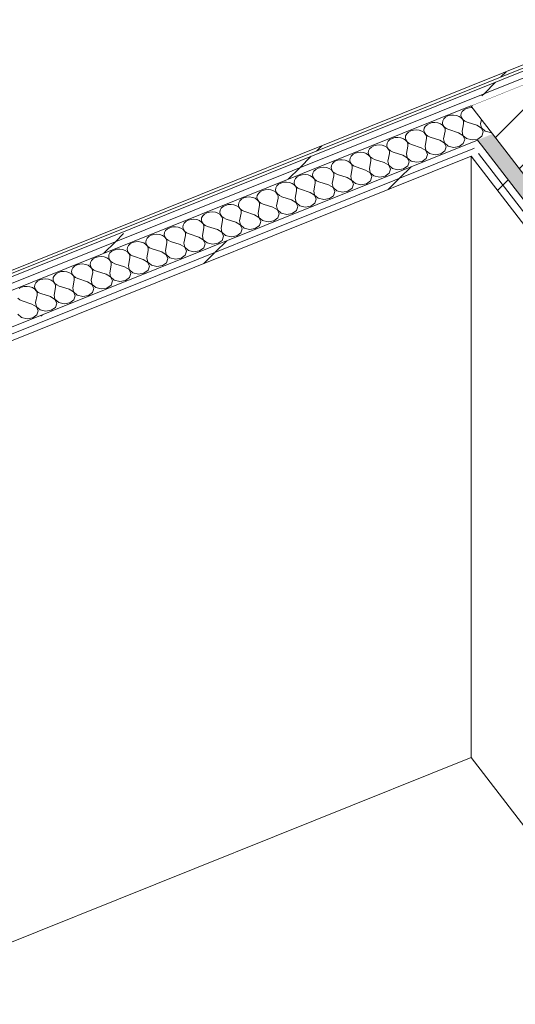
# Model space of a CAD drawing. Header units: millimetres. Extents: x -2220 to 52371, y -4077 to 6953.
# Tile 231 of 256: x 35227 to 36053, y 1152 to 2794. Entities that reach past the tile are written whole.
import ezdxf

# ---------------------------------------------------------------- set-up
doc = ezdxf.new("R2010")
doc.units = ezdxf.units.MM
doc.header["$MEASUREMENT"] = 0
doc.linetypes.add('Wipeout_Contour', pattern=[1000, 0, -1000])
doc.layers.add('10_ESTR_Pilars', color=7, linetype='Continuous')
doc.layers.add('Nuevo_08_E_Envans secs', color=7, linetype='Continuous')
for name, color, linetype, lineweight in [('10_ESTR_Pilars_Pluma_Nº__28', 7, 'Continuous', 20), ('10_ESTR_Pilars_Pluma_Nº__42', 8, 'Continuous', 25), ('Nuevo_08_E_Envans secs_Pluma_Nº__1', 7, 'Continuous', 5), ('Nuevo_08_E_Envans secs_Pluma_Nº__47', 7, 'Continuous', 20)]:
    doc.layers.add(name, color=color, linetype=linetype, lineweight=lineweight)
for name, color, linetype, lineweight, true_color in [('Nuevo_08_E_Envans secs_Pluma_Nº__102', 7, 'Continuous', 5, 0xcccccc), ('Nuevo_08_E_Envans secs_Pluma_Nº__171', 171, 'Continuous', 13, 0xaaaaff), ('Nuevo_08_E_Envans secs_Pluma_Nº__177', 7, 'Continuous', 15, 0xf7e046)]:
    doc.layers.add(name, color=color, linetype=linetype, lineweight=lineweight, true_color=true_color)
pattern_1 = [(45, (42615.74, 4689.65), (-183.848, 183.848), [195, -65]), (45, (42615.74, 4873.5), (-183.848, 183.848), [195, -65])]

# ---------------------------------------------------------------- blocks, each defined once
blk = doc.blocks.new('Elem Sección_174_2', base_point=(42615.7, 4689.6))
at = {"color": 254, "linetype": 'Wipeout_Contour', "lineweight": 0, "ltscale": 145318.512101}
blk.add_wipeout([(36159.5, 2416.3), (36493.4, 2550.5), (36312.9, 2785), (35979, 2650.8)], dxfattribs=at).dxf.layer = '10_ESTR_Pilars'
at = {"layer": '10_ESTR_Pilars_Pluma_Nº__42', "linetype": 'Continuous', "lineweight": 25}
h = blk.add_hatch(dxfattribs=at)
h.set_pattern_fill('00_GCT_trama_45º_e1_400__06', color=8, style=0, pattern_type=2)
h.set_pattern_definition([(45, (42615.74, 4689.647), (-45.96194, 45.96194), [])])
h.paths.add_polyline_path([(36159.5, 2416.3), (36493.4, 2550.5), (36312.9, 2785), (35979, 2650.8)])
at = {"layer": '10_ESTR_Pilars_Pluma_Nº__28', "color": 7, "linetype": 'Continuous', "lineweight": 20}
for p, q in [((36312.9, 2785), (35979, 2650.8)), ((36493.4, 2550.5), (36159.5, 2416.3))]:
    blk.add_line(p, q, dxfattribs=at)
at = {"layer": '10_ESTR_Pilars_Pluma_Nº__28', "color": 7, "linetype": 'Continuous', "lineweight": 20, "flags": 128}
for points in [[(36312.9, 2785), (36349, 2738.1), (36486.7, 2559.2), (36493.4, 2550.5)], [(35979, 2650.8), (36015.1, 2603.9), (36152.8, 2425.1), (36159.5, 2416.3)]]:
    blk.add_lwpolyline(points, dxfattribs=at)
blk = doc.blocks.new('*X290', base_point=(42615.7, 4689.6))
at = {"layer": 'Nuevo_08_E_Envans secs_Pluma_Nº__102', "color": 254, "linetype": 'Continuous', "lineweight": 5, "true_color": 0xcccccc}
for p, q in [((35967.6, 2644.2), (35964.6, 2641.4)), ((35971.5, 2646.3), (35967.6, 2644.2)), ((35976, 2647.6), (35971.5, 2646.3)), ((35980.9, 2647.9), (35976, 2647.6)), ((35981.2, 2647.9), (35980.9, 2647.9)), ((35933.7, 2629), (35932, 2625.7)), ((35936.7, 2631.8), (35933.7, 2629)), ((35940.6, 2633.9), (35936.7, 2631.8)), ((35945.1, 2635.2), (35940.6, 2633.9)), ((35950, 2635.5), (35945.1, 2635.2)), ((35954.8, 2634.9), (35950, 2635.5)), ((35959.2, 2633.3), (35954.8, 2634.9)), ((35962.8, 2630.9), (35959.2, 2633.3)), ((35962.9, 2638.1), (35962.4, 2634.6)), ((35962.4, 2634.6), (35963.3, 2631.1)), ((35965.3, 2627.9), (35962.8, 2630.9)), ((35964.6, 2641.4), (35962.9, 2638.1)), ((35963.3, 2631.1), (35965.5, 2628)), ((35966.7, 2624.5), (35965.3, 2627.9)), ((35965.5, 2628), (35968.7, 2625.4)), ((35995.2, 2620.8), (35996.6, 2628)), ((35901, 2613.3), (35900.6, 2609.8)), ((35902.8, 2616.6), (35901, 2613.3)), ((35905.8, 2619.4), (35902.8, 2616.6)), ((35909.7, 2621.5), (35905.8, 2619.4)), ((35914.2, 2622.8), (35909.7, 2621.5)), ((35919.1, 2623.1), (35914.2, 2622.8)), ((35923.9, 2622.4), (35919.1, 2623.1)), ((35928.2, 2620.9), (35923.9, 2622.4)), ((35931.8, 2618.5), (35928.2, 2620.9)), ((35932, 2625.7), (35931.5, 2622.2)), ((35931.5, 2622.2), (35932.4, 2618.7)), ((35934.4, 2615.5), (35931.8, 2618.5)), ((35932.4, 2618.7), (35934.5, 2615.6)), ((35935.8, 2612.1), (35934.4, 2615.5)), ((35934.5, 2615.6), (35937.8, 2612.9)), ((35935.8, 2608.6), (35935.8, 2612.1)), ((35937.8, 2612.9), (35942, 2611.1)), ((35958.1, 2605.9), (35942, 2611.1)), ((35964.3, 2608.4), (35966.7, 2621)), ((35966.7, 2621), (35966.7, 2624.5)), ((35968.7, 2625.4), (35972.9, 2623.5)), ((35989, 2618.3), (35972.9, 2623.5)), ((35996.4, 2613.8), (35989, 2618.3)), ((35995.2, 2620.8), (35996.6, 2613.9)), ((35999.5, 2607.2), (35996.4, 2613.8)), ((35996.6, 2613.9), (36002.7, 2608.5)), ((35843.9, 2594.5), (35841, 2591.7)), ((35847.8, 2596.6), (35843.9, 2594.5)), ((35852.4, 2597.9), (35847.8, 2596.6)), ((35857.2, 2598.2), (35852.4, 2597.9)), ((35862, 2597.6), (35857.2, 2598.2)), ((35866.4, 2596), (35862, 2597.6)), ((35870, 2593.7), (35866.4, 2596)), ((35870.1, 2600.8), (35869.7, 2597.3)), ((35869.7, 2597.3), (35870.5, 2593.9)), ((35871.9, 2604.1), (35870.1, 2600.8)), ((35874.8, 2606.9), (35871.9, 2604.1)), ((35878.7, 2609.1), (35874.8, 2606.9)), ((35883.3, 2610.3), (35878.7, 2609.1)), ((35888.2, 2610.7), (35883.3, 2610.3)), ((35892.9, 2610), (35888.2, 2610.7)), ((35897.3, 2608.4), (35892.9, 2610)), ((35900.9, 2606.1), (35897.3, 2608.4)), ((35900.6, 2609.8), (35901.5, 2606.3)), ((35903.5, 2603.1), (35900.9, 2606.1)), ((35901.5, 2606.3), (35903.6, 2603.1)), ((35902.5, 2583.5), (35904.9, 2596.2)), ((35904.8, 2599.7), (35903.5, 2603.1)), ((35903.6, 2603.1), (35906.9, 2600.5)), ((35904.9, 2596.2), (35904.8, 2599.7)), ((35906.9, 2600.5), (35911, 2598.7)), ((35927.2, 2593.4), (35911, 2598.7)), ((35933.4, 2595.9), (35935.8, 2608.6)), ((35933.4, 2595.9), (35934.7, 2589)), ((35965.5, 2601.4), (35958.1, 2605.9)), ((35964.3, 2608.4), (35965.6, 2601.4)), ((35968.6, 2594.8), (35965.5, 2601.4)), ((35965.6, 2601.4), (35971.8, 2596.1)), ((35966.3, 2588), (35968.6, 2594.8)), ((35971.8, 2596.1), (35981, 2593.9)), ((35981, 2593.9), (35990.4, 2595.5)), ((35990.4, 2595.5), (35997.3, 2600.4)), ((35997.3, 2600.4), (35999.5, 2607.2)), ((36002.7, 2608.5), (36011.9, 2606.3)), ((36011.9, 2606.3), (36013.1, 2606.5)), ((35810.1, 2579.3), (35808.3, 2576)), ((35813, 2582.1), (35810.1, 2579.3)), ((35816.9, 2584.2), (35813, 2582.1)), ((35821.5, 2585.5), (35816.9, 2584.2)), ((35826.3, 2585.8), (35821.5, 2585.5)), ((35831.1, 2585.2), (35826.3, 2585.8)), ((35835.5, 2583.6), (35831.1, 2585.2)), ((35839.1, 2581.2), (35835.5, 2583.6)), ((35839.2, 2588.4), (35838.7, 2584.9)), ((35838.7, 2584.9), (35839.6, 2581.4)), ((35841.7, 2578.2), (35839.1, 2581.2)), ((35841, 2591.7), (35839.2, 2588.4)), ((35839.6, 2581.4), (35841.8, 2578.3)), ((35843, 2574.9), (35841.7, 2578.2)), ((35841.8, 2578.3), (35845.1, 2575.7)), ((35872.6, 2590.7), (35870, 2593.7)), ((35870.5, 2593.9), (35872.7, 2590.7)), ((35871.5, 2571.1), (35873.9, 2583.7)), ((35873.9, 2587.3), (35872.6, 2590.7)), ((35872.7, 2590.7), (35876, 2588.1)), ((35873.9, 2583.7), (35873.9, 2587.3)), ((35876, 2588.1), (35880.1, 2586.2)), ((35896.3, 2581), (35880.1, 2586.2)), ((35903.7, 2576.5), (35896.3, 2581)), ((35902.5, 2583.5), (35903.8, 2576.6)), ((35934.6, 2589), (35927.2, 2593.4)), ((35937.7, 2582.3), (35934.6, 2589)), ((35934.7, 2589), (35940.9, 2583.7)), ((35935.4, 2575.5), (35937.7, 2582.3)), ((35940.9, 2583.7), (35950.1, 2581.4)), ((35950.1, 2581.4), (35959.5, 2583)), ((35959.5, 2583), (35966.3, 2588)), ((35777.4, 2563.6), (35776.9, 2560.1)), ((35779.1, 2566.9), (35777.4, 2563.6)), ((35782.1, 2569.7), (35779.1, 2566.9)), ((35786, 2571.8), (35782.1, 2569.7)), ((35790.5, 2573.1), (35786, 2571.8)), ((35795.4, 2573.4), (35790.5, 2573.1)), ((35800.2, 2572.8), (35795.4, 2573.4)), ((35804.6, 2571.2), (35800.2, 2572.8)), ((35808.2, 2568.8), (35804.6, 2571.2)), ((35808.3, 2576), (35807.8, 2572.5)), ((35807.8, 2572.5), (35808.7, 2569)), ((35810.8, 2565.8), (35808.2, 2568.8)), ((35808.7, 2569), (35810.9, 2565.9)), ((35812.1, 2562.4), (35810.8, 2565.8)), ((35810.9, 2565.9), (35814.2, 2563.3)), ((35812.1, 2558.9), (35812.1, 2562.4)), ((35814.2, 2563.3), (35818.3, 2561.4)), ((35840.6, 2558.7), (35843, 2571.3)), ((35843, 2571.3), (35843, 2574.9)), ((35845.1, 2575.7), (35849.2, 2573.8)), ((35865.4, 2568.6), (35849.2, 2573.8)), ((35872.8, 2564.1), (35865.4, 2568.6)), ((35871.5, 2571.1), (35872.9, 2564.2)), ((35875.8, 2557.5), (35872.8, 2564.1)), ((35872.9, 2564.2), (35879.1, 2558.8)), ((35897.7, 2558.2), (35904.5, 2563.1)), ((35906.7, 2569.9), (35903.7, 2576.5)), ((35903.8, 2576.6), (35910, 2571.2)), ((35904.5, 2563.1), (35906.7, 2569.9)), ((35910, 2571.2), (35919.2, 2569)), ((35919.2, 2569), (35928.6, 2570.6)), ((35928.6, 2570.6), (35935.4, 2575.5)), ((35724.2, 2547), (35720.3, 2544.8)), ((35728.7, 2548.2), (35724.2, 2547)), ((35733.6, 2548.6), (35728.7, 2548.2)), ((35738.4, 2547.9), (35733.6, 2548.6)), ((35742.7, 2546.3), (35738.4, 2547.9)), ((35746.3, 2544), (35742.7, 2546.3)), ((35746.5, 2551.2), (35746, 2547.7)), ((35746, 2547.7), (35746.9, 2544.2)), ((35748.2, 2554.4), (35746.5, 2551.2)), ((35751.2, 2557.3), (35748.2, 2554.4)), ((35755.1, 2559.4), (35751.2, 2557.3)), ((35759.6, 2560.7), (35755.1, 2559.4)), ((35764.5, 2561), (35759.6, 2560.7)), ((35769.3, 2560.3), (35764.5, 2561)), ((35773.7, 2558.8), (35769.3, 2560.3)), ((35777.3, 2556.4), (35773.7, 2558.8)), ((35776.9, 2560.1), (35777.8, 2556.6)), ((35779.8, 2553.4), (35777.3, 2556.4)), ((35777.8, 2556.6), (35780, 2553.4)), ((35778.8, 2533.8), (35781.2, 2546.5)), ((35781.2, 2550), (35779.8, 2553.4)), ((35780, 2553.4), (35783.2, 2550.8)), ((35781.2, 2546.5), (35781.2, 2550)), ((35783.2, 2550.8), (35787.4, 2549)), ((35803.5, 2543.8), (35787.4, 2549)), ((35809.7, 2546.2), (35812.1, 2558.9)), ((35809.7, 2546.2), (35811.1, 2539.3)), ((35834.4, 2556.2), (35818.3, 2561.4)), ((35841.9, 2551.7), (35834.4, 2556.2)), ((35840.6, 2558.7), (35842, 2551.8)), ((35844.9, 2545.1), (35841.9, 2551.7)), ((35842, 2551.8), (35848.2, 2546.4)), ((35848.2, 2546.4), (35857.3, 2544.2)), ((35857.3, 2544.2), (35866.7, 2545.8)), ((35866.7, 2545.8), (35873.6, 2550.7)), ((35873.6, 2550.7), (35875.8, 2557.5)), ((35879.1, 2558.8), (35888.2, 2556.6)), ((35888.2, 2556.6), (35897.7, 2558.2)), ((35686.4, 2529.6), (35684.6, 2526.3)), ((35689.3, 2532.4), (35686.4, 2529.6)), ((35693.2, 2534.5), (35689.3, 2532.4)), ((35697.8, 2535.8), (35693.2, 2534.5)), ((35702.7, 2536.1), (35697.8, 2535.8)), ((35707.4, 2535.5), (35702.7, 2536.1)), ((35711.8, 2533.9), (35707.4, 2535.5)), ((35715.4, 2531.5), (35711.8, 2533.9)), ((35715.5, 2538.7), (35715.1, 2535.2)), ((35715.1, 2535.2), (35716, 2531.8)), ((35718, 2528.6), (35715.4, 2531.5)), ((35717.3, 2542), (35715.5, 2538.7)), ((35716, 2531.8), (35718.1, 2528.6)), ((35720.3, 2544.8), (35717.3, 2542)), ((35748.9, 2541), (35746.3, 2544)), ((35746.9, 2544.2), (35749, 2541)), ((35747.9, 2521.4), (35750.3, 2534.1)), ((35750.3, 2537.6), (35748.9, 2541)), ((35749, 2541), (35752.3, 2538.4)), ((35750.3, 2534.1), (35750.3, 2537.6)), ((35752.3, 2538.4), (35756.5, 2536.5)), ((35772.6, 2531.3), (35756.5, 2536.5)), ((35780, 2526.9), (35772.6, 2531.3)), ((35778.8, 2533.8), (35780.1, 2526.9)), ((35810.9, 2539.3), (35803.5, 2543.8)), ((35814, 2532.7), (35810.9, 2539.3)), ((35811.1, 2539.3), (35817.2, 2534)), ((35811.8, 2525.9), (35814, 2532.7)), ((35817.2, 2534), (35826.4, 2531.8)), ((35826.4, 2531.8), (35835.8, 2533.4)), ((35835.8, 2533.4), (35842.7, 2538.3)), ((35842.7, 2538.3), (35844.9, 2545.1)), ((35653.7, 2513.9), (35653.2, 2510.4)), ((35655.5, 2517.2), (35653.7, 2513.9)), ((35658.4, 2520), (35655.5, 2517.2)), ((35662.3, 2522.1), (35658.4, 2520)), ((35666.9, 2523.4), (35662.3, 2522.1)), ((35671.7, 2523.7), (35666.9, 2523.4)), ((35676.5, 2523.1), (35671.7, 2523.7)), ((35680.9, 2521.5), (35676.5, 2523.1)), ((35684.5, 2519.1), (35680.9, 2521.5)), ((35684.6, 2526.3), (35684.2, 2522.8)), ((35684.2, 2522.8), (35685, 2519.3)), ((35687.1, 2516.1), (35684.5, 2519.1)), ((35685, 2519.3), (35687.2, 2516.2)), ((35688.4, 2512.7), (35687.1, 2516.1)), ((35687.2, 2516.2), (35690.5, 2513.6)), ((35688.4, 2509.2), (35688.4, 2512.7)), ((35690.5, 2513.6), (35694.6, 2511.7)), ((35717, 2509), (35719.4, 2521.6)), ((35719.3, 2525.2), (35718, 2528.6)), ((35718.1, 2528.6), (35721.4, 2526)), ((35719.4, 2521.6), (35719.3, 2525.2)), ((35721.4, 2526), (35725.5, 2524.1)), ((35741.7, 2518.9), (35725.5, 2524.1)), ((35749.1, 2514.4), (35741.7, 2518.9)), ((35747.9, 2521.4), (35749.2, 2514.5)), ((35752.2, 2507.8), (35749.1, 2514.4)), ((35749.2, 2514.5), (35755.4, 2509.1)), ((35774, 2508.5), (35780.8, 2513.4)), ((35783.1, 2520.2), (35780, 2526.9)), ((35780.1, 2526.9), (35786.3, 2521.5)), ((35780.8, 2513.4), (35783.1, 2520.2)), ((35786.3, 2521.5), (35795.5, 2519.3)), ((35795.5, 2519.3), (35804.9, 2520.9)), ((35804.9, 2520.9), (35811.8, 2525.9)), ((35600.5, 2497.3), (35596.6, 2495.1)), ((35605, 2498.5), (35600.5, 2497.3)), ((35609.9, 2498.9), (35605, 2498.5)), ((35614.7, 2498.2), (35609.9, 2498.9)), ((35619.1, 2496.7), (35614.7, 2498.2)), ((35622.7, 2494.3), (35619.1, 2496.7)), ((35622.8, 2501.5), (35622.3, 2498)), ((35622.3, 2498), (35623.2, 2494.5)), ((35624.6, 2504.8), (35622.8, 2501.5)), ((35627.5, 2507.6), (35624.6, 2504.8)), ((35631.4, 2509.7), (35627.5, 2507.6)), ((35636, 2511), (35631.4, 2509.7)), ((35640.8, 2511.3), (35636, 2511)), ((35645.6, 2510.6), (35640.8, 2511.3)), ((35650, 2509.1), (35645.6, 2510.6)), ((35653.6, 2506.7), (35650, 2509.1)), ((35653.2, 2510.4), (35654.1, 2506.9)), ((35656.2, 2503.7), (35653.6, 2506.7)), ((35654.1, 2506.9), (35656.3, 2503.8)), ((35655.1, 2484.1), (35657.5, 2496.8)), ((35657.5, 2500.3), (35656.2, 2503.7)), ((35656.3, 2503.8), (35659.6, 2501.1)), ((35657.5, 2496.8), (35657.5, 2500.3)), ((35659.6, 2501.1), (35663.7, 2499.3)), ((35679.9, 2494.1), (35663.7, 2499.3)), ((35686, 2496.6), (35688.4, 2509.2)), ((35686, 2496.6), (35687.4, 2489.6)), ((35710.8, 2506.5), (35694.6, 2511.7)), ((35718.2, 2502), (35710.8, 2506.5)), ((35717, 2509), (35718.3, 2502.1)), ((35721.2, 2495.4), (35718.2, 2502)), ((35718.3, 2502.1), (35724.5, 2496.7)), ((35724.5, 2496.7), (35733.7, 2494.5)), ((35733.7, 2494.5), (35743.1, 2496.1)), ((35743.1, 2496.1), (35749.9, 2501)), ((35749.9, 2501), (35752.2, 2507.8)), ((35755.4, 2509.1), (35764.6, 2506.9)), ((35764.6, 2506.9), (35774, 2508.5)), ((35562.7, 2479.9), (35561, 2476.6)), ((35565.7, 2482.7), (35562.7, 2479.9)), ((35569.6, 2484.8), (35565.7, 2482.7)), ((35574.1, 2486.1), (35569.6, 2484.8)), ((35579, 2486.4), (35574.1, 2486.1)), ((35583.8, 2485.8), (35579, 2486.4)), ((35588.2, 2484.2), (35583.8, 2485.8)), ((35591.8, 2481.9), (35588.2, 2484.2)), ((35591.9, 2489.1), (35591.4, 2485.5)), ((35591.4, 2485.5), (35592.3, 2482.1)), ((35594.3, 2478.9), (35591.8, 2481.9)), ((35593.6, 2492.3), (35591.9, 2489.1)), ((35592.3, 2482.1), (35594.5, 2478.9)), ((35596.6, 2495.1), (35593.6, 2492.3)), ((35625.3, 2491.3), (35622.7, 2494.3)), ((35623.2, 2494.5), (35625.4, 2491.3)), ((35624.2, 2471.7), (35626.6, 2484.4)), ((35626.6, 2487.9), (35625.3, 2491.3)), ((35625.4, 2491.3), (35628.7, 2488.7)), ((35626.6, 2484.4), (35626.6, 2487.9)), ((35628.7, 2488.7), (35632.8, 2486.9)), ((35648.9, 2481.7), (35632.8, 2486.9)), ((35656.4, 2477.2), (35648.9, 2481.7)), ((35655.1, 2484.1), (35656.5, 2477.2)), ((35687.3, 2489.6), (35679.9, 2494.1)), ((35690.3, 2483), (35687.3, 2489.6)), ((35687.4, 2489.6), (35693.6, 2484.3)), ((35688.1, 2476.2), (35690.3, 2483)), ((35693.6, 2484.3), (35702.7, 2482.1)), ((35702.7, 2482.1), (35712.2, 2483.7)), ((35712.2, 2483.7), (35719, 2488.6)), ((35719, 2488.6), (35721.2, 2495.4)), ((35530, 2464.2), (35529.6, 2460.7)), ((35531.8, 2467.5), (35530, 2464.2)), ((35534.8, 2470.3), (35531.8, 2467.5)), ((35538.7, 2472.4), (35534.8, 2470.3)), ((35543.2, 2473.7), (35538.7, 2472.4)), ((35548.1, 2474), (35543.2, 2473.7)), ((35552.9, 2473.4), (35548.1, 2474)), ((35557.2, 2471.8), (35552.9, 2473.4)), ((35560.8, 2469.4), (35557.2, 2471.8)), ((35561, 2476.6), (35560.5, 2473.1)), ((35560.5, 2473.1), (35561.4, 2469.7)), ((35563.4, 2466.4), (35560.8, 2469.4)), ((35561.4, 2469.7), (35563.5, 2466.5)), ((35564.8, 2463.1), (35563.4, 2466.4)), ((35563.5, 2466.5), (35566.8, 2463.9)), ((35564.8, 2459.5), (35564.8, 2463.1)), ((35566.8, 2463.9), (35571, 2462)), ((35593.3, 2459.3), (35595.7, 2472)), ((35595.7, 2475.5), (35594.3, 2478.9)), ((35594.5, 2478.9), (35597.7, 2476.3)), ((35595.7, 2472), (35595.7, 2475.5)), ((35597.7, 2476.3), (35601.9, 2474.4)), ((35618, 2469.2), (35601.9, 2474.4)), ((35625.4, 2464.8), (35618, 2469.2)), ((35624.2, 2471.7), (35625.6, 2464.8)), ((35628.5, 2458.1), (35625.4, 2464.8)), ((35625.6, 2464.8), (35631.7, 2459.4)), ((35650.3, 2458.8), (35657.2, 2463.8)), ((35659.4, 2470.6), (35656.4, 2477.2)), ((35656.5, 2477.2), (35662.7, 2471.9)), ((35657.2, 2463.8), (35659.4, 2470.6)), ((35662.7, 2471.9), (35671.8, 2469.6)), ((35671.8, 2469.6), (35681.2, 2471.2)), ((35681.2, 2471.2), (35688.1, 2476.2)), ((35476.8, 2447.6), (35472.9, 2445.5)), ((35481.4, 2448.9), (35476.8, 2447.6)), ((35486.2, 2449.2), (35481.4, 2448.9)), ((35491, 2448.5), (35486.2, 2449.2)), ((35495.4, 2447), (35491, 2448.5)), ((35499, 2444.6), (35495.4, 2447)), ((35499.1, 2451.8), (35498.7, 2448.3)), ((35498.7, 2448.3), (35499.5, 2444.8)), ((35500.9, 2455.1), (35499.1, 2451.8)), ((35503.8, 2457.9), (35500.9, 2455.1)), ((35507.7, 2460), (35503.8, 2457.9)), ((35512.3, 2461.3), (35507.7, 2460)), ((35517.1, 2461.6), (35512.3, 2461.3)), ((35521.9, 2461), (35517.1, 2461.6)), ((35526.3, 2459.4), (35521.9, 2461)), ((35529.9, 2457), (35526.3, 2459.4)), ((35529.6, 2460.7), (35530.5, 2457.2)), ((35532.5, 2454), (35529.9, 2457)), ((35530.5, 2457.2), (35532.6, 2454.1)), ((35531.5, 2434.5), (35533.9, 2447.1)), ((35533.8, 2450.6), (35532.5, 2454)), ((35532.6, 2454.1), (35535.9, 2451.5)), ((35533.9, 2447.1), (35533.8, 2450.6)), ((35535.9, 2451.5), (35540, 2449.6)), ((35556.2, 2444.4), (35540, 2449.6)), ((35562.4, 2446.9), (35564.8, 2459.5)), ((35562.4, 2446.9), (35563.7, 2440)), ((35587.1, 2456.8), (35571, 2462)), ((35594.5, 2452.3), (35587.1, 2456.8)), ((35593.3, 2459.3), (35594.6, 2452.4)), ((35597.6, 2445.7), (35594.5, 2452.3)), ((35594.6, 2452.4), (35600.8, 2447)), ((35600.8, 2447), (35610, 2444.8)), ((35619.4, 2446.4), (35626.3, 2451.3)), ((35626.3, 2451.3), (35628.5, 2458.1)), ((35631.7, 2459.4), (35640.9, 2457.2)), ((35640.9, 2457.2), (35650.3, 2458.8)), ((35439.1, 2430.2), (35437.3, 2426.9)), ((35442, 2433), (35439.1, 2430.2)), ((35445.9, 2435.2), (35442, 2433)), ((35450.5, 2436.4), (35445.9, 2435.2)), ((35455.3, 2436.8), (35450.5, 2436.4)), ((35460.1, 2436.1), (35455.3, 2436.8)), ((35464.5, 2434.5), (35460.1, 2436.1)), ((35468.1, 2432.2), (35464.5, 2434.5)), ((35468.2, 2439.4), (35467.7, 2435.9)), ((35467.7, 2435.9), (35468.6, 2432.4)), ((35470.7, 2429.2), (35468.1, 2432.2)), ((35470, 2442.7), (35468.2, 2439.4)), ((35468.6, 2432.4), (35470.8, 2429.2)), ((35472.9, 2445.5), (35470, 2442.7)), ((35501.6, 2441.6), (35499, 2444.6)), ((35499.5, 2444.8), (35501.7, 2441.7)), ((35500.5, 2422), (35502.9, 2434.7)), ((35502.9, 2438.2), (35501.6, 2441.6)), ((35501.7, 2441.7), (35505, 2439)), ((35502.9, 2434.7), (35502.9, 2438.2)), ((35505, 2439), (35509.1, 2437.2)), ((35525.3, 2432), (35509.1, 2437.2)), ((35532.7, 2427.5), (35525.3, 2432)), ((35531.5, 2434.5), (35532.8, 2427.5)), ((35563.6, 2439.9), (35556.2, 2444.4)), ((35566.7, 2433.3), (35563.6, 2439.9)), ((35563.7, 2440), (35569.9, 2434.6)), ((35564.4, 2426.5), (35566.7, 2433.3)), ((35569.9, 2434.6), (35579.1, 2432.4)), ((35579.1, 2432.4), (35588.5, 2434)), ((35588.5, 2434), (35595.3, 2438.9)), ((35595.3, 2438.9), (35597.6, 2445.7)), ((35610, 2444.8), (35619.4, 2446.4)), ((35406.4, 2414.5), (35405.9, 2411)), ((35408.1, 2417.8), (35406.4, 2414.5)), ((35411.1, 2420.6), (35408.1, 2417.8)), ((35415, 2422.7), (35411.1, 2420.6)), ((35419.5, 2424), (35415, 2422.7)), ((35424.4, 2424.3), (35419.5, 2424)), ((35429.2, 2423.7), (35424.4, 2424.3)), ((35433.6, 2422.1), (35429.2, 2423.7)), ((35437.2, 2419.8), (35433.6, 2422.1)), ((35437.3, 2426.9), (35436.8, 2423.4)), ((35436.8, 2423.4), (35437.7, 2420)), ((35439.8, 2416.8), (35437.2, 2419.8)), ((35437.7, 2420), (35439.9, 2416.8)), ((35441.1, 2413.4), (35439.8, 2416.8)), ((35439.9, 2416.8), (35443.2, 2414.2)), ((35443.2, 2414.2), (35447.3, 2412.3)), ((35469.6, 2409.6), (35472, 2422.3)), ((35472, 2425.8), (35470.7, 2429.2)), ((35470.8, 2429.2), (35474.1, 2426.6)), ((35472, 2422.3), (35472, 2425.8)), ((35474.1, 2426.6), (35478.2, 2424.8)), ((35494.4, 2419.5), (35478.2, 2424.8)), ((35501.8, 2415.1), (35494.4, 2419.5)), ((35500.5, 2422), (35501.9, 2415.1)), ((35504.8, 2408.4), (35501.8, 2415.1)), ((35501.9, 2415.1), (35508.1, 2409.8)), ((35526.7, 2409.1), (35533.5, 2414.1)), ((35535.7, 2420.9), (35532.7, 2427.5)), ((35532.8, 2427.5), (35539, 2422.2)), ((35533.5, 2414.1), (35535.7, 2420.9)), ((35539, 2422.2), (35548.2, 2420)), ((35548.2, 2420), (35557.6, 2421.6)), ((35557.6, 2421.6), (35564.4, 2426.5)), ((35353.2, 2397.9), (35349.3, 2395.8)), ((35357.7, 2399.2), (35353.2, 2397.9)), ((35362.6, 2399.5), (35357.7, 2399.2)), ((35367.4, 2398.9), (35362.6, 2399.5)), ((35371.7, 2397.3), (35367.4, 2398.9)), ((35375.5, 2402.1), (35375, 2398.6)), ((35375, 2398.6), (35375.9, 2395.1)), ((35377.2, 2405.4), (35375.5, 2402.1)), ((35380.2, 2408.2), (35377.2, 2405.4)), ((35384.1, 2410.3), (35380.2, 2408.2)), ((35388.6, 2411.6), (35384.1, 2410.3)), ((35393.5, 2411.9), (35388.6, 2411.6)), ((35398.3, 2411.3), (35393.5, 2411.9)), ((35402.6, 2409.7), (35398.3, 2411.3)), ((35406.3, 2407.3), (35402.6, 2409.7)), ((35405.9, 2411), (35406.8, 2407.5)), ((35408.8, 2404.3), (35406.3, 2407.3)), ((35406.8, 2407.5), (35409, 2404.4)), ((35407.8, 2384.8), (35410.2, 2397.4)), ((35410.2, 2401), (35408.8, 2404.3)), ((35409, 2404.4), (35412.2, 2401.8)), ((35410.2, 2397.4), (35410.2, 2401)), ((35412.2, 2401.8), (35416.4, 2399.9)), ((35432.5, 2394.7), (35416.4, 2399.9)), ((35438.7, 2397.2), (35441.1, 2409.8)), ((35441.1, 2409.8), (35441.1, 2413.4)), ((35463.4, 2407.1), (35447.3, 2412.3)), ((35470.9, 2402.6), (35463.4, 2407.1)), ((35469.6, 2409.6), (35471, 2402.7)), ((35473.9, 2396), (35470.9, 2402.6)), ((35471, 2402.7), (35477.2, 2397.3)), ((35495.7, 2396.7), (35502.6, 2401.6)), ((35502.6, 2401.6), (35504.8, 2408.4)), ((35508.1, 2409.8), (35517.2, 2407.5)), ((35517.2, 2407.5), (35526.7, 2409.1)), ((35318.3, 2383.4), (35315.4, 2380.5)), ((35322.2, 2385.5), (35318.3, 2383.4)), ((35326.8, 2386.8), (35322.2, 2385.5)), ((35331.6, 2387.1), (35326.8, 2386.8)), ((35336.4, 2386.4), (35331.6, 2387.1)), ((35340.8, 2384.9), (35336.4, 2386.4)), ((35344.4, 2382.5), (35340.8, 2384.9)), ((35344.5, 2389.7), (35344.1, 2386.2)), ((35344.1, 2386.2), (35345, 2382.7)), ((35347, 2379.5), (35344.4, 2382.5)), ((35346.3, 2393), (35344.5, 2389.7)), ((35345, 2382.7), (35347.1, 2379.5)), ((35349.3, 2395.8), (35346.3, 2393)), ((35375.3, 2394.9), (35371.7, 2397.3)), ((35377.9, 2391.9), (35375.3, 2394.9)), ((35375.9, 2395.1), (35378, 2392)), ((35376.9, 2372.3), (35379.3, 2385)), ((35379.3, 2388.5), (35377.9, 2391.9)), ((35378, 2392), (35381.3, 2389.4)), ((35379.3, 2385), (35379.3, 2388.5)), ((35381.3, 2389.4), (35385.5, 2387.5)), ((35401.6, 2382.3), (35385.5, 2387.5)), ((35409, 2377.8), (35401.6, 2382.3)), ((35407.8, 2384.8), (35409.1, 2377.9)), ((35439.9, 2390.2), (35432.5, 2394.7)), ((35438.7, 2397.2), (35440.1, 2390.3)), ((35443, 2383.6), (35439.9, 2390.2)), ((35440.1, 2390.3), (35446.2, 2384.9)), ((35440.8, 2376.8), (35443, 2383.6)), ((35446.2, 2384.9), (35455.4, 2382.7)), ((35455.4, 2382.7), (35464.8, 2384.3)), ((35464.8, 2384.3), (35471.7, 2389.2)), ((35471.7, 2389.2), (35473.9, 2396)), ((35477.2, 2397.3), (35486.3, 2395.1)), ((35486.3, 2395.1), (35495.7, 2396.7)), ((35282.7, 2364.8), (35282.2, 2361.3)), ((35284.5, 2368.1), (35282.7, 2364.8)), ((35287.4, 2370.9), (35284.5, 2368.1)), ((35291.3, 2373.1), (35287.4, 2370.9)), ((35295.9, 2374.3), (35291.3, 2373.1)), ((35300.7, 2374.7), (35295.9, 2374.3)), ((35305.5, 2374), (35300.7, 2374.7)), ((35309.9, 2372.4), (35305.5, 2374)), ((35313.5, 2370.1), (35309.9, 2372.4)), ((35313.6, 2377.3), (35313.2, 2373.8)), ((35313.2, 2373.8), (35314, 2370.3)), ((35316.1, 2367.1), (35313.5, 2370.1)), ((35315.4, 2380.5), (35313.6, 2377.3)), ((35314, 2370.3), (35316.2, 2367.1)), ((35317.4, 2363.7), (35316.1, 2367.1)), ((35316.2, 2367.1), (35319.5, 2364.5)), ((35346, 2359.9), (35348.4, 2372.6)), ((35348.3, 2376.1), (35347, 2379.5)), ((35347.1, 2379.5), (35350.4, 2376.9)), ((35348.4, 2372.6), (35348.3, 2376.1)), ((35350.4, 2376.9), (35354.5, 2375.1)), ((35370.7, 2369.9), (35354.5, 2375.1)), ((35378.1, 2365.4), (35370.7, 2369.9)), ((35376.9, 2372.3), (35378.2, 2365.4)), ((35381.2, 2358.8), (35378.1, 2365.4)), ((35378.2, 2365.4), (35384.4, 2360.1)), ((35412.1, 2371.2), (35409, 2377.8)), ((35409.1, 2377.9), (35415.3, 2372.5)), ((35409.8, 2364.4), (35412.1, 2371.2)), ((35415.3, 2372.5), (35424.5, 2370.3)), ((35424.5, 2370.3), (35433.9, 2371.9)), ((35433.9, 2371.9), (35440.8, 2376.8)), ((35229.5, 2348.2), (35225.6, 2346.1)), ((35234, 2349.5), (35229.5, 2348.2)), ((35238.9, 2349.8), (35234, 2349.5)), ((35243.7, 2349.2), (35238.9, 2349.8)), ((35248.1, 2347.6), (35243.7, 2349.2)), ((35251.8, 2352.4), (35251.3, 2348.9)), ((35251.3, 2348.9), (35252.2, 2345.4)), ((35253.6, 2355.7), (35251.8, 2352.4)), ((35256.5, 2358.5), (35253.6, 2355.7)), ((35260.4, 2360.6), (35256.5, 2358.5)), ((35265, 2361.9), (35260.4, 2360.6)), ((35269.8, 2362.2), (35265, 2361.9)), ((35274.6, 2361.6), (35269.8, 2362.2)), ((35279, 2360), (35274.6, 2361.6)), ((35282.6, 2357.6), (35279, 2360)), ((35282.2, 2361.3), (35283.1, 2357.9)), ((35285.2, 2354.7), (35282.6, 2357.6)), ((35283.1, 2357.9), (35285.3, 2354.7)), ((35286.5, 2351.3), (35285.2, 2354.7)), ((35285.3, 2354.7), (35288.6, 2352.1)), ((35286.5, 2347.7), (35286.5, 2351.3)), ((35288.6, 2352.1), (35292.7, 2350.2)), ((35308.9, 2345), (35292.7, 2350.2)), ((35315, 2347.5), (35317.4, 2360.2)), ((35317.4, 2360.2), (35317.4, 2363.7)), ((35319.5, 2364.5), (35323.6, 2362.6)), ((35339.8, 2357.4), (35323.6, 2362.6)), ((35347.2, 2353), (35339.8, 2357.4)), ((35346, 2359.9), (35347.3, 2353)), ((35350.2, 2346.3), (35347.2, 2353)), ((35347.3, 2353), (35353.5, 2347.6)), ((35372.1, 2347), (35378.9, 2352)), ((35378.9, 2352), (35381.2, 2358.8)), ((35384.4, 2360.1), (35393.6, 2357.9)), ((35393.6, 2357.9), (35403, 2359.5)), ((35403, 2359.5), (35409.8, 2364.4)), ((35251.7, 2345.2), (35248.1, 2347.6)), ((35254.3, 2342.2), (35251.7, 2345.2)), ((35252.2, 2345.4), (35254.4, 2342.3)), ((35253.2, 2322.7), (35255.6, 2335.3)), ((35255.6, 2338.8), (35254.3, 2342.2)), ((35254.4, 2342.3), (35257.7, 2339.7)), ((35255.6, 2335.3), (35255.6, 2338.8)), ((35257.7, 2339.7), (35261.8, 2337.8)), ((35277.9, 2332.6), (35261.8, 2337.8)), ((35285.4, 2328.1), (35277.9, 2332.6)), ((35284.1, 2335.1), (35286.5, 2347.7)), ((35284.1, 2335.1), (35285.5, 2328.2)), ((35316.3, 2340.5), (35308.9, 2345)), ((35315, 2347.5), (35316.4, 2340.6)), ((35319.3, 2333.9), (35316.3, 2340.5)), ((35316.4, 2340.6), (35322.6, 2335.2)), ((35317.1, 2327.1), (35319.3, 2333.9)), ((35322.6, 2335.2), (35331.7, 2333)), ((35331.7, 2333), (35341.2, 2334.6)), ((35341.2, 2334.6), (35348, 2339.5)), ((35348, 2339.5), (35350.2, 2346.3)), ((35353.5, 2347.6), (35362.7, 2345.4)), ((35362.7, 2345.4), (35372.1, 2347)), ((35223.5, 2329.9), (35226.7, 2327.2)), ((35226.7, 2327.2), (35230.9, 2325.4)), ((35247, 2320.2), (35230.9, 2325.4)), ((35254.4, 2315.7), (35247, 2320.2)), ((35253.2, 2322.7), (35254.6, 2315.7)), ((35257.5, 2309.1), (35254.4, 2315.7)), ((35254.6, 2315.7), (35260.7, 2310.4)), ((35288.4, 2321.5), (35285.4, 2328.1)), ((35285.5, 2328.2), (35291.7, 2322.8)), ((35286.2, 2314.7), (35288.4, 2321.5)), ((35291.7, 2322.8), (35300.8, 2320.6)), ((35300.8, 2320.6), (35310.2, 2322.2)), ((35310.2, 2322.2), (35317.1, 2327.1)), ((35223.6, 2303.3), (35229.8, 2298)), ((35248.4, 2297.3), (35255.3, 2302.3)), ((35255.3, 2302.3), (35257.5, 2309.1)), ((35260.7, 2310.4), (35269.9, 2308.2)), ((35269.9, 2308.2), (35279.3, 2309.8)), ((35279.3, 2309.8), (35286.2, 2314.7)), ((35229.8, 2298), (35239, 2295.7)), ((35239, 2295.7), (35248.4, 2297.3))]:
    blk.add_line(p, q, dxfattribs=at)
blk = doc.blocks.new('Elem Sección_215_2', base_point=(42615.7, 4689.6))
at = {"layer": 'Nuevo_08_E_Envans secs_Pluma_Nº__47', "color": 7, "linetype": 'Continuous', "lineweight": 20}
blk.add_line((35979.3, 1564.2), (34954.5, 1152.4), dxfattribs=at)
at = {"layer": 'Nuevo_08_E_Envans secs', "lineweight": 0}
blk.add_blockref('*X290', (42615.7, 4689.6), dxfattribs=at)
at = {"color": 254, "linetype": 'Wipeout_Contour', "lineweight": 0, "ltscale": 143828.340447}
blk.add_wipeout([(34277.4, 2000.5), (34280.5, 1996.5), (37436.3, 3264.4), (37433.2, 3268.4)], dxfattribs=at).dxf.layer = 'Nuevo_08_E_Envans secs'
at = {"layer": 'Nuevo_08_E_Envans secs_Pluma_Nº__171', "linetype": 'Continuous', "lineweight": 13, "true_color": 0xaaaaff}
h = blk.add_hatch(dxfattribs=at)
h.set_pattern_fill('Panellat_HPL_0002', color=161, style=0, pattern_type=2)
h.set_pattern_definition(pattern_1)
h.paths.add_polyline_path([(34277.4, 2000.5), (34280.5, 1996.5), (37436.3, 3264.4), (37433.2, 3268.4)])
at = {"color": 254, "linetype": 'Wipeout_Contour', "lineweight": 0, "ltscale": 141182.4167}
blk.add_wipeout([(35984.7, 2580.3), (34452, 1964.5), (34458.7, 1955.8), (35991.4, 2571.6)], dxfattribs=at).dxf.layer = 'Nuevo_08_E_Envans secs'
at = {"layer": 'Nuevo_08_E_Envans secs_Pluma_Nº__177', "linetype": 'Continuous', "lineweight": 15, "true_color": 0xf7e046}
h = blk.add_hatch(dxfattribs=at)
h.set_pattern_fill('Panellat_HPL_0002', color=53, style=0, pattern_type=2)
h.set_pattern_definition(pattern_1)
h.paths.add_polyline_path([(35984.7, 2580.3), (34452, 1964.5), (34458.7, 1955.8), (35991.4, 2571.6)])
at = {"color": 254, "linetype": 'Wipeout_Contour', "lineweight": 0, "ltscale": 211743.094531}
blk.add_wipeout([(35990, 2593.8), (34433.3, 1968.4), (34440, 1959.7), (34452, 1964.5), (35984.7, 2580.3), (35996.7, 2585.1)], dxfattribs=at).dxf.layer = 'Nuevo_08_E_Envans secs'
at = {"layer": 'Nuevo_08_E_Envans secs_Pluma_Nº__177', "linetype": 'Continuous', "lineweight": 15, "true_color": 0xf7e046}
h = blk.add_hatch(dxfattribs=at)
h.set_pattern_fill('Panellat_HPL_0002', color=53, style=0, pattern_type=2)
h.set_pattern_definition(pattern_1)
h.paths.add_polyline_path([(35990, 2593.8), (34433.3, 1968.4), (34440, 1959.7), (34452, 1964.5), (35984.7, 2580.3), (35996.7, 2585.1)])
at = {"color": 254, "linetype": 'Wipeout_Contour', "lineweight": 0, "ltscale": 250814.991909}
blk.add_wipeout([(34313.5, 1993.1), (34320.2, 1984.4), (34332.3, 1989.2), (35979, 2650.8), (36312.9, 2784.9), (37452.8, 3242.9), (37446.1, 3251.6)], dxfattribs=at).dxf.layer = 'Nuevo_08_E_Envans secs'
at = {"layer": 'Nuevo_08_E_Envans secs_Pluma_Nº__177', "linetype": 'Continuous', "lineweight": 15, "true_color": 0xf7e046}
h = blk.add_hatch(dxfattribs=at)
h.set_pattern_fill('Panellat_HPL_0002', color=53, style=0, pattern_type=2)
h.set_pattern_definition(pattern_1)
h.paths.add_polyline_path([(34313.5, 1993.1), (34320.2, 1984.4), (34332.3, 1989.2), (35979, 2650.8), (36312.9, 2784.9), (37452.8, 3242.9), (37446.1, 3251.6)])
at = {"color": 254, "linetype": 'Wipeout_Contour', "lineweight": 0, "ltscale": 178251.750617}
blk.add_wipeout([(37439.4, 3260.4), (34294.7, 1996.9), (34301.4, 1988.2), (34313.5, 1993.1), (37446.1, 3251.6)], dxfattribs=at).dxf.layer = 'Nuevo_08_E_Envans secs'
at = {"layer": 'Nuevo_08_E_Envans secs_Pluma_Nº__177', "linetype": 'Continuous', "lineweight": 15, "true_color": 0xf7e046}
h = blk.add_hatch(dxfattribs=at)
h.set_pattern_fill('Panellat_HPL_0002', color=53, style=0, pattern_type=2)
h.set_pattern_definition(pattern_1)
h.paths.add_polyline_path([(37439.4, 3260.4), (34294.7, 1996.9), (34301.4, 1988.2), (34313.5, 1993.1), (37446.1, 3251.6)])
at = {"layer": 'Nuevo_08_E_Envans secs_Pluma_Nº__1', "color": 7, "linetype": 'Continuous', "lineweight": 5}
for p, q in [((37433.2, 3268.4), (34277.4, 2000.5)), ((37436.3, 3264.4), (34286.1, 1998.7)), ((37439.4, 3260.4), (34294.7, 1996.9)), ((37446.1, 3251.6), (34313.5, 1993.1)), ((35979, 2650.8), (34332.3, 1989.2)), ((35990, 2593.8), (34433.3, 1968.4)), ((35984.7, 2580.3), (34452, 1964.5)), ((35979.3, 2566.7), (34470.8, 1960.7))]:
    blk.add_line(p, q, dxfattribs=at)
blk = doc.blocks.new('*X329', base_point=(42615.7, 4689.6))
at = {"layer": 'Nuevo_08_E_Envans secs_Pluma_Nº__102', "linetype": 'Continuous', "lineweight": 5, "true_color": 0xcccccc}
blk.add_hatch(color=254, dxfattribs=at).paths.add_polyline_path([(35990, 2593.8), (35996.7, 2585.1), (36127.7, 2415), (36152.8, 2425.1), (36015.1, 2603.9)])
blk = doc.blocks.new('Elem Sección_249_2', base_point=(42615.7, 4689.6))
at = {"layer": 'Nuevo_08_E_Envans secs_Pluma_Nº__47', "color": 7, "linetype": 'Continuous', "lineweight": 20}
blk.add_line((36130.9, 1367.2), (35979.3, 1564.2), dxfattribs=at)
at = {"layer": 'Nuevo_08_E_Envans secs', "lineweight": 0}
blk.add_blockref('*X329', (42615.7, 4689.6), dxfattribs=at)
at = {"color": 254, "linetype": 'Wipeout_Contour', "lineweight": 0, "ltscale": 180797.70235}
blk.add_wipeout([(35991.4, 2571.6), (35979.3, 2566.7), (36130.9, 2369.8), (36143, 2374.6), (36136.3, 2383.4)], dxfattribs=at).dxf.layer = 'Nuevo_08_E_Envans secs'
at = {"layer": 'Nuevo_08_E_Envans secs_Pluma_Nº__177', "linetype": 'Continuous', "lineweight": 15, "true_color": 0xf7e046}
h = blk.add_hatch(dxfattribs=at)
h.set_pattern_fill('Panellat_HPL_0002', color=53, style=0, pattern_type=2)
h.set_pattern_definition(pattern_1)
h.paths.add_polyline_path([(35991.4, 2571.6), (35979.3, 2566.7), (36130.9, 2369.8), (36143, 2374.6), (36136.3, 2383.4)])
at = {"color": 254, "linetype": 'Wipeout_Contour', "lineweight": 0, "ltscale": 216900.047506}
blk.add_wipeout([(35996.7, 2585.1), (35984.7, 2580.3), (35991.4, 2571.6), (36136.3, 2383.4), (36148.3, 2388.2), (36127.7, 2415)], dxfattribs=at).dxf.layer = 'Nuevo_08_E_Envans secs'
at = {"layer": 'Nuevo_08_E_Envans secs_Pluma_Nº__177', "linetype": 'Continuous', "lineweight": 15, "true_color": 0xf7e046}
h = blk.add_hatch(dxfattribs=at)
h.set_pattern_fill('Panellat_HPL_0002', color=53, style=0, pattern_type=2)
h.set_pattern_definition(pattern_1)
h.paths.add_polyline_path([(35996.7, 2585.1), (35984.7, 2580.3), (35991.4, 2571.6), (36136.3, 2383.4), (36148.3, 2388.2), (36127.7, 2415)])
at = {"layer": 'Nuevo_08_E_Envans secs_Pluma_Nº__1', "color": 7, "linetype": 'Continuous', "lineweight": 5}
for p, q in [((35979.3, 2566.7), (36130.9, 2369.8)), ((35991.4, 2571.6), (36136.3, 2383.4))]:
    blk.add_line(p, q, dxfattribs=at)
at = {"layer": 'Nuevo_08_E_Envans secs_Pluma_Nº__1', "color": 7, "linetype": 'Continuous', "lineweight": 5, "flags": 128}
blk.add_lwpolyline([(35990, 2593.8), (35996.7, 2585.1), (36127.7, 2415), (36148.3, 2388.2)], dxfattribs=at)
at = {"layer": 'Nuevo_08_E_Envans secs_Pluma_Nº__47', "color": 7, "linetype": 'Continuous', "lineweight": 20}
blk.add_line((35979.3, 2566.7), (35979.3, 1564.2), dxfattribs=at)

msp = doc.modelspace()

# ---------------------------------------------------------------- block references
at = {"layer": '10_ESTR_Pilars', "lineweight": 0}
msp.add_blockref('Elem Sección_174_2', (42615.7, 4689.6), dxfattribs=at)

# ---------------------------------------------------------------- next in the draw order: block references
at = {"layer": 'Nuevo_08_E_Envans secs', "lineweight": 0}
msp.add_blockref('Elem Sección_215_2', (42615.7, 4689.6), dxfattribs=at)

# ---------------------------------------------------------------- next in the draw order: block references
msp.add_blockref('Elem Sección_249_2', (42615.7, 4689.6), dxfattribs=at)

doc.saveas('drawing.dxf')
